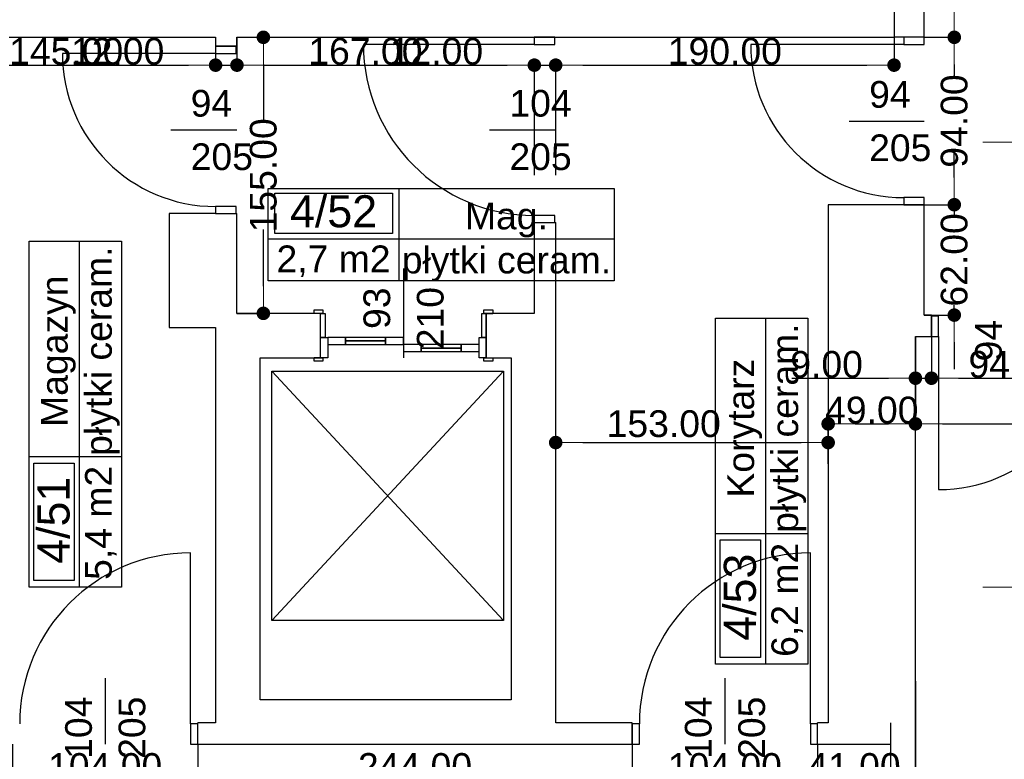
# Model space of a CAD drawing. Header units: millimetres. Extents: x -175445 to -20415, y -559200 to 231527.
# Tile 121 of 256: x -94558 to -89029, y -177475 to -173322. Entities that reach past the tile are written whole.
import ezdxf
from ezdxf.enums import TextEntityAlignment as Align

# ---------------------------------------------------------------- set-up
doc = ezdxf.new("R2010")
doc.units = ezdxf.units.MM
doc.header["$MEASUREMENT"] = 0
for name, color, linetype in [('Drzwi', 7, 'Continuous'), ('Linia', 7, 'Continuous'), ('Obiekt', 7, 'Continuous'), ('Polilinia', 7, 'Continuous'), ('Strefa', 7, 'Continuous'), ('Słup', 7, 'Continuous'), ('Wymiary', 63, 'Continuous'), ('Ściana', 7, 'Continuous')]:
    doc.layers.add(name, color=color, linetype=linetype)
doc.styles.add('Arial', font='txt')
doc.dimstyles.new('GENERATED_STYLE__1', dxfattribs={"dimtxt": 150, "dimasz": 152, "dimexe": 0.18, "dimexo": 0, "dimgap": 0.09, "dimtad": 1, "dimtih": 1, "dimtoh": 1, "dimlfac": 0.1, "dimzin": 0, "dimdsep": 46, "dimtxsty": 'Arial', "dimblk": 'ARROWHEAD_11', "dimblk1": 'ARROWHEAD_11', "dimblk2": 'ARROWHEAD_11', "dimcen": 0.09, "dimclrd": 114, "dimclre": 114, "dimclrt": 114, "dimazin": 0, "dimtfac": 1, "dimtdec": 4, "dimtmove": 0, "dimatfit": 3, "dimfxl": 1, "dimtolj": 1, "dimtzin": 0, "dimarcsym": 0})
doc.dimstyles.new('GENERATED_STYLE__2', dxfattribs={"dimtxt": 150, "dimasz": 152, "dimexe": 0.18, "dimexo": 0, "dimgap": 0.09, "dimtad": 1, "dimlfac": 0.1, "dimzin": 0, "dimdsep": 46, "dimtxsty": 'Arial', "dimblk": 'ARROWHEAD_11', "dimblk1": 'ARROWHEAD_11', "dimblk2": 'ARROWHEAD_11', "dimcen": 0.09, "dimclrd": 114, "dimclre": 114, "dimclrt": 114, "dimazin": 0, "dimtfac": 1, "dimtdec": 4, "dimtmove": 0, "dimatfit": 3, "dimfxl": 1, "dimtolj": 1, "dimtzin": 0, "dimarcsym": 0})
doc.dimstyles.new('GENERATED_STYLE__4', dxfattribs={"dimtxt": 150, "dimasz": 152, "dimexe": 0.18, "dimexo": 0, "dimgap": 0.09, "dimtad": 1, "dimtih": 1, "dimtoh": 1, "dimlfac": 0.1, "dimzin": 0, "dimdsep": 46, "dimtxsty": 'Arial', "dimblk": 'ARROWHEAD_11', "dimblk1": 'ARROWHEAD_11', "dimblk2": 'ARROWHEAD_11', "dimcen": 0.09, "dimclrd": 114, "dimclre": 114, "dimclrt": 114, "dimazin": 0, "dimtfac": 1, "dimtdec": 4, "dimtmove": 2, "dimatfit": 3, "dimfxl": 1, "dimtolj": 1, "dimtzin": 0, "dimarcsym": 0})

# ---------------------------------------------------------------- blocks, each defined once
blk = doc.blocks.new('Magazyn_4_51_51', base_point=(-94222, 19595.6))
at = {"layer": 'Strefa'}
for p, q in [((-94504.9, 18861.6), (-94504.9, 20803.8)), ((-94504.9, 20803.8), (-93986.3, 20803.8)), ((-94222, 18861.6), (-94222, 20803.8)), ((-93986.3, 20803.8), (-93986.3, 18861.6)), ((-94504.9, 19595.6), (-93986.3, 19595.6)), ((-94479, 18898.3), (-94479, 19558.9)), ((-94479, 19558.9), (-94252.7, 19558.9)), ((-94252.7, 19558.9), (-94252.7, 18898.3)), ((-93986.3, 18861.6), (-94504.9, 18861.6)), ((-94252.7, 18898.3), (-94479, 18898.3))]:
    blk.add_line(p, q, dxfattribs=at)
at = {"layer": 'Strefa', "style": 'Arial'}
for tag, height, p in [('ROOM_NAME', 150, (-94363.5, 20186.7)), ('floor_f', 150, (-94116, 20186.7)), ('ROOM_NUMBER', 180, (-94368.2, 19237.4)), ('ROOM_CALC_AREA', 150, (-94116, 19222.6))]:
    blk.add_attdef(tag, text='', height=height, rotation=90, dxfattribs=at).set_placement(p, align=Align.MIDDLE_CENTER)
blk = doc.blocks.new('Mag._4_52_52', base_point=(-92428.6, 20817.5))
at = {"layer": 'Strefa'}
for p, q in [((-93162.7, 21100.4), (-91220.4, 21100.4)), ((-93162.7, 20581.8), (-93162.7, 21100.4)), ((-93126, 21074.5), (-92465.3, 21074.5)), ((-93126, 20848.2), (-93126, 21074.5)), ((-92465.3, 21074.5), (-92465.3, 20848.2)), ((-92428.6, 21100.4), (-92428.6, 20581.8)), ((-91220.4, 21100.4), (-91220.4, 20581.8)), ((-92465.3, 20848.2), (-93126, 20848.2)), ((-93162.7, 20817.5), (-91220.4, 20817.5)), ((-91220.4, 20581.8), (-93162.7, 20581.8))]:
    blk.add_line(p, q, dxfattribs=at)
at = {"layer": 'Strefa', "style": 'Arial'}
for tag, height, p in [('ROOM_NUMBER', 180, (-92795.6, 20972.5)), ('ROOM_NAME', 150, (-91824.5, 20945.9)), ('ROOM_CALC_AREA', 150, (-92795.6, 20705.5)), ('floor_f', 150, (-91824.5, 20698.4))]:
    blk.add_attdef(tag, text='', height=height, dxfattribs=at).set_placement(p, align=Align.MIDDLE_CENTER)
blk = doc.blocks.new('Korytarz_4_53_53', base_point=(-90367.7, 19163.6))
at = {"layer": 'Strefa'}
for p, q in [((-90650.6, 18429.6), (-90650.6, 20371.8)), ((-90650.6, 20371.8), (-90132, 20371.8)), ((-90367.7, 18429.6), (-90367.7, 20371.8)), ((-90132, 20371.8), (-90132, 18429.6)), ((-90650.6, 19163.6), (-90132, 19163.6)), ((-90624.7, 18466.3), (-90624.7, 19126.9)), ((-90624.7, 19126.9), (-90398.4, 19126.9)), ((-90398.4, 19126.9), (-90398.4, 18466.3)), ((-90132, 18429.6), (-90650.6, 18429.6)), ((-90398.4, 18466.3), (-90624.7, 18466.3))]:
    blk.add_line(p, q, dxfattribs=at)
at = {"layer": 'Strefa', "style": 'Arial'}
for tag, height, p in [('ROOM_NAME', 150, (-90509.2, 19754.7)), ('floor_f', 150, (-90261.7, 19754.7)), ('ROOM_NUMBER', 180, (-90513.9, 18805.4)), ('ROOM_CALC_AREA', 150, (-90261.7, 18790.6))]:
    blk.add_attdef(tag, text='', height=height, rotation=90, dxfattribs=at).set_placement(p, align=Align.MIDDLE_CENTER)
blk = doc.blocks.new('ARROWHEAD_11')
at = {"color": 0, "linetype": 'Continuous', "lineweight": 0}
blk.add_line((0, 0), (-1, 0), dxfattribs=at)
at = {"color": 0, "linetype": 'Continuous', "lineweight": 0, "const_width": 0.25, "flags": 128}
blk.add_lwpolyline([(-0.125, 0, 1), (0.125, 0, 1)], format="xyb", close=True, dxfattribs=at)
blk = doc.blocks.new('*D1133')
at = {"layer": 'Defpoints', "color": 0}
for p in [(-89528, -177035.6), (-89528, -178240.3), (-89668, -178810.6)]:
    blk.add_point(p, dxfattribs=at)
at = {"layer": 'Wymiary', "color": 114, "lineweight": -2}
for p, q in [((-89528, -177035.6), (-89528, -178240.4)), ((-89820, -178240.3), (-89972, -178240.3)), ((-89668, -178810.6), (-89668, -178240.1)), ((-89668, -178240.3), (-89528, -178240.3)), ((-89376, -178240.3), (-89224, -178240.3))]:
    blk.add_line(p, q, dxfattribs=at)
at = {"layer": 'Wymiary', "color": 114, "lineweight": -2, "xscale": 152, "yscale": 152, "zscale": 152}
blk.add_blockref('ARROWHEAD_11', (-89668, -178240.3), dxfattribs=at)
at = {"layer": 'Wymiary', "color": 114, "lineweight": -2, "xscale": 152, "yscale": 152, "zscale": 152, "rotation": 180}
blk.add_blockref('ARROWHEAD_11', (-89528, -178240.3), dxfattribs=at)
at = {"layer": 'Wymiary', "color": 114, "lineweight": 13, "insert": (-89598, -178163.6), "char_height": 150, "attachment_point": 5, "style": 'Arial'}
blk.add_mtext('\\A1;14.00', dxfattribs=at)
blk = doc.blocks.new('*D1134')
at = {"layer": 'Defpoints', "color": 0}
for p in [(-89528, -177035.6), (-89138, -178412.8), (-89138, -178970.6)]:
    blk.add_point(p, dxfattribs=at)
at = {"layer": 'Wymiary', "color": 114, "lineweight": -2}
for p, q in [((-89528, -177035.6), (-89528, -178412.9)), ((-89376, -178412.8), (-89290, -178412.8)), ((-89138, -178970.6), (-89138, -178412.6))]:
    blk.add_line(p, q, dxfattribs=at)
at = {"layer": 'Wymiary', "color": 114, "lineweight": -2, "xscale": 152, "yscale": 152, "zscale": 152, "rotation": 180}
blk.add_blockref('ARROWHEAD_11', (-89528, -178412.8), dxfattribs=at)
at = {"layer": 'Wymiary', "color": 114, "lineweight": -2, "xscale": 152, "yscale": 152, "zscale": 152}
blk.add_blockref('ARROWHEAD_11', (-89138, -178412.8), dxfattribs=at)
at = {"layer": 'Wymiary', "color": 114, "lineweight": 13, "insert": (-89333, -178336), "char_height": 150, "attachment_point": 5, "style": 'Arial'}
blk.add_mtext('\\A1;39.00', dxfattribs=at)
blk = doc.blocks.new('*D1404')
at = {"layer": 'Defpoints', "color": 0}
for p in [(-89478, -174360.6), (-89309.8, -174360.6), (-89478, -174980.6)]:
    blk.add_point(p, dxfattribs=at)
at = {"layer": 'Wymiary', "color": 114, "lineweight": -2}
for p, q in [((-89309.8, -174208.6), (-89309.8, -174056.6)), ((-89478, -174360.6), (-89309.7, -174360.6)), ((-89309.8, -174360.6), (-89309.8, -174417.3)), ((-89309.8, -174980.6), (-89309.8, -174924)), ((-89478, -174980.6), (-89309.7, -174980.6)), ((-89309.8, -175132.6), (-89309.8, -175284.6))]:
    blk.add_line(p, q, dxfattribs=at)
at = {"layer": 'Wymiary', "color": 114, "lineweight": -2, "xscale": 152, "yscale": 152, "zscale": 152}
for p, rotation in [((-89309.8, -174360.6), 270), ((-89309.8, -174980.6), 90)]:
    blk.add_blockref('ARROWHEAD_11', p, dxfattribs=dict(at, rotation=rotation))
at = {"layer": 'Wymiary', "color": 114, "lineweight": 13, "insert": (-89309.8, -174670.6), "char_height": 150, "attachment_point": 5, "rotation": 90, "style": 'Arial'}
blk.add_mtext('\\A1;62.00', dxfattribs=at)
blk = doc.blocks.new('*D1405')
at = {"layer": 'Defpoints', "color": 0}
for p in [(-89478, -173420.6), (-89309.8, -173420.6), (-89478, -174360.6)]:
    blk.add_point(p, dxfattribs=at)
at = {"layer": 'Wymiary', "color": 114, "lineweight": -2}
for p, q in [((-89478, -173420.6), (-89309.7, -173420.6)), ((-89309.8, -173572.6), (-89309.8, -173637.7)), ((-89309.8, -174208.6), (-89309.8, -174143.6)), ((-89478, -174360.6), (-89309.7, -174360.6))]:
    blk.add_line(p, q, dxfattribs=at)
at = {"layer": 'Wymiary', "color": 114, "lineweight": -2, "xscale": 152, "yscale": 152, "zscale": 152}
for p, rotation in [((-89309.8, -173420.6), 90), ((-89309.8, -174360.6), 270)]:
    blk.add_blockref('ARROWHEAD_11', p, dxfattribs=dict(at, rotation=rotation))
at = {"layer": 'Wymiary', "color": 114, "lineweight": 13, "insert": (-89309.8, -173890.6), "char_height": 150, "attachment_point": 5, "rotation": 90, "style": 'Arial'}
blk.add_mtext('\\A1;94.00', dxfattribs=at)
blk = doc.blocks.new('*D1406')
at = {"layer": 'Defpoints', "color": 0}
for p in [(-89478, -172300.6), (-89309.8, -172300.6), (-89478, -173420.6)]:
    blk.add_point(p, dxfattribs=at)
at = {"layer": 'Wymiary', "color": 114, "lineweight": -2}
for p, q in [((-89478, -172300.6), (-89309.7, -172300.6)), ((-89309.8, -172452.6), (-89309.8, -172556.5)), ((-89309.8, -173268.6), (-89309.8, -173164.8)), ((-89478, -173420.6), (-89309.7, -173420.6))]:
    blk.add_line(p, q, dxfattribs=at)
at = {"layer": 'Wymiary', "color": 114, "lineweight": -2, "xscale": 152, "yscale": 152, "zscale": 152}
for p, rotation in [((-89309.8, -172300.6), 90), ((-89309.8, -173420.6), 270)]:
    blk.add_blockref('ARROWHEAD_11', p, dxfattribs=dict(at, rotation=rotation))
at = {"layer": 'Wymiary', "color": 114, "lineweight": 13, "insert": (-89309.8, -172860.6), "char_height": 150, "attachment_point": 5, "rotation": 90, "style": 'Arial'}
blk.add_mtext('\\A1;112.00', dxfattribs=at)
blk = doc.blocks.new('*D1439')
at = {"layer": 'Defpoints', "color": 0}
for p in [(-89528, -175100.6), (-89438, -175100.6), (-89438, -175334.8)]:
    blk.add_point(p, dxfattribs=at)
at = {"layer": 'Wymiary', "color": 114, "lineweight": -2}
for p, q in [((-89528, -175100.6), (-89528, -175335)), ((-89438, -175100.6), (-89438, -175335)), ((-90221.2, -175334.8), (-89832, -175334.8)), ((-89832, -175334.8), (-89680, -175334.8)), ((-89528, -175334.8), (-89438, -175334.8)), ((-89286, -175334.8), (-89134, -175334.8))]:
    blk.add_line(p, q, dxfattribs=at)
at = {"layer": 'Wymiary', "color": 114, "lineweight": -2, "xscale": 152, "yscale": 152, "zscale": 152}
blk.add_blockref('ARROWHEAD_11', (-89528, -175334.8), dxfattribs=at)
at = {"layer": 'Wymiary', "color": 114, "lineweight": -2, "xscale": 152, "yscale": 152, "zscale": 152, "rotation": 180}
blk.add_blockref('ARROWHEAD_11', (-89438, -175334.8), dxfattribs=at)
at = {"layer": 'Wymiary', "color": 114, "lineweight": 13, "insert": (-90026.7, -175258.1), "char_height": 150, "attachment_point": 5, "style": 'Arial'}
blk.add_mtext('\\A1;9.00', dxfattribs=at)
blk = doc.blocks.new('*D1440')
at = {"layer": 'Defpoints', "color": 0}
for p in [(-89438, -175100.6), (-88498, -175100.6), (-88498, -175334.8)]:
    blk.add_point(p, dxfattribs=at)
at = {"layer": 'Wymiary', "color": 114, "lineweight": -2}
for p, q in [((-89438, -175100.6), (-89438, -175335)), ((-88498, -175100.6), (-88498, -175335)), ((-89286, -175334.8), (-88650, -175334.8))]:
    blk.add_line(p, q, dxfattribs=at)
at = {"layer": 'Wymiary', "color": 114, "lineweight": -2, "xscale": 152, "yscale": 152, "zscale": 152, "rotation": 180}
blk.add_blockref('ARROWHEAD_11', (-89438, -175334.8), dxfattribs=at)
at = {"layer": 'Wymiary', "color": 114, "lineweight": -2, "xscale": 152, "yscale": 152, "zscale": 152}
blk.add_blockref('ARROWHEAD_11', (-88498, -175334.8), dxfattribs=at)
at = {"layer": 'Wymiary', "color": 114, "lineweight": 13, "insert": (-88968, -175258.1), "char_height": 150, "attachment_point": 5, "style": 'Arial'}
blk.add_mtext('\\A1;94.00', dxfattribs=at)
blk = doc.blocks.new('*D1442')
at = {"layer": 'Defpoints', "color": 0}
for p in [(-90018, -175696.1), (-90018, -175815.6), (-91548, -176180.6)]:
    blk.add_point(p, dxfattribs=at)
at = {"layer": 'Wymiary', "color": 114, "lineweight": -2}
for p, q in [((-91548, -176180.6), (-91548, -175695.9)), ((-91396, -175696.1), (-90170, -175696.1)), ((-90018, -175815.6), (-90018, -175695.9))]:
    blk.add_line(p, q, dxfattribs=at)
at = {"layer": 'Wymiary', "color": 114, "lineweight": -2, "xscale": 152, "yscale": 152, "zscale": 152, "rotation": 180}
blk.add_blockref('ARROWHEAD_11', (-91548, -175696.1), dxfattribs=at)
at = {"layer": 'Wymiary', "color": 114, "lineweight": -2, "xscale": 152, "yscale": 152, "zscale": 152}
blk.add_blockref('ARROWHEAD_11', (-90018, -175696.1), dxfattribs=at)
at = {"layer": 'Wymiary', "color": 114, "lineweight": 13, "insert": (-90941.5, -175591.1), "char_height": 150, "attachment_point": 5, "style": 'Arial'}
blk.add_mtext('\\A1;153.00', dxfattribs=at)
blk = doc.blocks.new('*D1443')
at = {"layer": 'Defpoints', "color": 0}
for p in [(-89528, -175100.6), (-89528, -175591.1), (-90018, -175815.6)]:
    blk.add_point(p, dxfattribs=at)
at = {"layer": 'Wymiary', "color": 114, "lineweight": -2}
for p, q in [((-89528, -175100.6), (-89528, -175591.2)), ((-90018, -175815.6), (-90018, -175590.9)), ((-89866, -175591.1), (-89680, -175591.1))]:
    blk.add_line(p, q, dxfattribs=at)
at = {"layer": 'Wymiary', "color": 114, "lineweight": -2, "xscale": 152, "yscale": 152, "zscale": 152, "rotation": 180}
blk.add_blockref('ARROWHEAD_11', (-90018, -175591.1), dxfattribs=at)
at = {"layer": 'Wymiary', "color": 114, "lineweight": -2, "xscale": 152, "yscale": 152, "zscale": 152}
blk.add_blockref('ARROWHEAD_11', (-89528, -175591.1), dxfattribs=at)
at = {"layer": 'Wymiary', "color": 114, "lineweight": 13, "insert": (-89773, -175514.4), "char_height": 150, "attachment_point": 5, "style": 'Arial'}
blk.add_mtext('\\A1;49.00', dxfattribs=at)
blk = doc.blocks.new('*D1444')
at = {"layer": 'Defpoints', "color": 0}
for p in [(-89528, -175100.6), (-86438, -175100.6), (-86438, -175591.1)]:
    blk.add_point(p, dxfattribs=at)
at = {"layer": 'Wymiary', "color": 114, "lineweight": -2}
for p, q in [((-89528, -175100.6), (-89528, -175591.2)), ((-86438, -175100.6), (-86438, -175591.2)), ((-89376, -175591.1), (-86590, -175591.1))]:
    blk.add_line(p, q, dxfattribs=at)
at = {"layer": 'Wymiary', "color": 114, "lineweight": -2, "xscale": 152, "yscale": 152, "zscale": 152, "rotation": 180}
blk.add_blockref('ARROWHEAD_11', (-89528, -175591.1), dxfattribs=at)
at = {"layer": 'Wymiary', "color": 114, "lineweight": -2, "xscale": 152, "yscale": 152, "zscale": 152}
blk.add_blockref('ARROWHEAD_11', (-86438, -175591.1), dxfattribs=at)
at = {"layer": 'Wymiary', "color": 114, "lineweight": 13, "insert": (-87983, -175514.3), "char_height": 150, "attachment_point": 5, "style": 'Arial'}
blk.add_mtext('\\A1;309.00', dxfattribs=at)
blk = doc.blocks.new('*D1449')
at = {"layer": 'Defpoints', "color": 0}
for p in [(-94598, -177390.6), (-93558, -177390.6), (-93558, -177592.8)]:
    blk.add_point(p, dxfattribs=at)
at = {"layer": 'Wymiary', "color": 114, "lineweight": -2}
for p, q in [((-94598, -177390.6), (-94598, -177593)), ((-93558, -177390.6), (-93558, -177593)), ((-94446, -177592.8), (-93710, -177592.8))]:
    blk.add_line(p, q, dxfattribs=at)
at = {"layer": 'Wymiary', "color": 114, "lineweight": -2, "xscale": 152, "yscale": 152, "zscale": 152, "rotation": 180}
blk.add_blockref('ARROWHEAD_11', (-94598, -177592.8), dxfattribs=at)
at = {"layer": 'Wymiary', "color": 114, "lineweight": -2, "xscale": 152, "yscale": 152, "zscale": 152}
blk.add_blockref('ARROWHEAD_11', (-93558, -177592.8), dxfattribs=at)
at = {"layer": 'Wymiary', "color": 114, "lineweight": 13, "insert": (-94078, -177516.1), "char_height": 150, "attachment_point": 5, "style": 'Arial'}
blk.add_mtext('\\A1;104.00', dxfattribs=at)
blk = doc.blocks.new('*D1450')
at = {"layer": 'Defpoints', "color": 0}
for p in [(-93558, -177390.6), (-91118, -177390.6), (-91118, -177592.8)]:
    blk.add_point(p, dxfattribs=at)
at = {"layer": 'Wymiary', "color": 114, "lineweight": -2}
for p, q in [((-93558, -177390.6), (-93558, -177593)), ((-91118, -177390.6), (-91118, -177593)), ((-93406, -177592.8), (-91270, -177592.8))]:
    blk.add_line(p, q, dxfattribs=at)
at = {"layer": 'Wymiary', "color": 114, "lineweight": -2, "xscale": 152, "yscale": 152, "zscale": 152, "rotation": 180}
blk.add_blockref('ARROWHEAD_11', (-93558, -177592.8), dxfattribs=at)
at = {"layer": 'Wymiary', "color": 114, "lineweight": -2, "xscale": 152, "yscale": 152, "zscale": 152}
blk.add_blockref('ARROWHEAD_11', (-91118, -177592.8), dxfattribs=at)
at = {"layer": 'Wymiary', "color": 114, "lineweight": 13, "insert": (-92338, -177516.1), "char_height": 150, "attachment_point": 5, "style": 'Arial'}
blk.add_mtext('\\A1;244.00', dxfattribs=at)
blk = doc.blocks.new('*D1451')
at = {"layer": 'Defpoints', "color": 0}
for p in [(-91118, -177390.6), (-90078, -177390.6), (-90078, -177592.8)]:
    blk.add_point(p, dxfattribs=at)
at = {"layer": 'Wymiary', "color": 114, "lineweight": -2}
for p, q in [((-91118, -177390.6), (-91118, -177593)), ((-90078, -177390.6), (-90078, -177593)), ((-90966, -177592.8), (-90230, -177592.8))]:
    blk.add_line(p, q, dxfattribs=at)
at = {"layer": 'Wymiary', "color": 114, "lineweight": -2, "xscale": 152, "yscale": 152, "zscale": 152, "rotation": 180}
blk.add_blockref('ARROWHEAD_11', (-91118, -177592.8), dxfattribs=at)
at = {"layer": 'Wymiary', "color": 114, "lineweight": -2, "xscale": 152, "yscale": 152, "zscale": 152}
blk.add_blockref('ARROWHEAD_11', (-90078, -177592.8), dxfattribs=at)
at = {"layer": 'Wymiary', "color": 114, "lineweight": 13, "insert": (-90598, -177516.1), "char_height": 150, "attachment_point": 5, "style": 'Arial'}
blk.add_mtext('\\A1;104.00', dxfattribs=at)
blk = doc.blocks.new('*D1452')
at = {"layer": 'Defpoints', "color": 0}
for p in [(-89668, -177270.6), (-90078, -177390.6), (-89668, -177592.8)]:
    blk.add_point(p, dxfattribs=at)
at = {"layer": 'Wymiary', "color": 114, "lineweight": -2}
for p, q in [((-89668, -177270.6), (-89668, -177593)), ((-90078, -177390.6), (-90078, -177593)), ((-89926, -177592.8), (-89820, -177592.8))]:
    blk.add_line(p, q, dxfattribs=at)
at = {"layer": 'Wymiary', "color": 114, "lineweight": -2, "xscale": 152, "yscale": 152, "zscale": 152, "rotation": 180}
blk.add_blockref('ARROWHEAD_11', (-90078, -177592.8), dxfattribs=at)
at = {"layer": 'Wymiary', "color": 114, "lineweight": -2, "xscale": 152, "yscale": 152, "zscale": 152}
blk.add_blockref('ARROWHEAD_11', (-89668, -177592.8), dxfattribs=at)
at = {"layer": 'Wymiary', "color": 114, "lineweight": 13, "insert": (-89873, -177516.1), "char_height": 150, "attachment_point": 5, "style": 'Arial'}
blk.add_mtext('\\A1;41.00', dxfattribs=at)
blk = doc.blocks.new('*D1457')
at = {"layer": 'Defpoints', "color": 0}
for p in [(-93458, -173420.6), (-93458, -173576.9), (-94908, -175405.6)]:
    blk.add_point(p, dxfattribs=at)
at = {"layer": 'Wymiary', "color": 114, "lineweight": -2}
for p, q in [((-93458, -173420.6), (-93458, -173577.1)), ((-94908, -175405.6), (-94908, -173576.7)), ((-94756, -173576.9), (-93610, -173576.9))]:
    blk.add_line(p, q, dxfattribs=at)
at = {"layer": 'Wymiary', "color": 114, "lineweight": -2, "xscale": 152, "yscale": 152, "zscale": 152, "rotation": 180}
blk.add_blockref('ARROWHEAD_11', (-94908, -173576.9), dxfattribs=at)
at = {"layer": 'Wymiary', "color": 114, "lineweight": -2, "xscale": 152, "yscale": 152, "zscale": 152}
blk.add_blockref('ARROWHEAD_11', (-93458, -173576.9), dxfattribs=at)
at = {"layer": 'Wymiary', "color": 114, "lineweight": 13, "insert": (-94296.8, -173500.2), "char_height": 150, "attachment_point": 5, "style": 'Arial'}
blk.add_mtext('\\A1;145.00', dxfattribs=at)
blk = doc.blocks.new('*D1458')
at = {"layer": 'Defpoints', "color": 0}
for p in [(-93458, -173420.6), (-93338, -173420.6), (-93338, -173576.9)]:
    blk.add_point(p, dxfattribs=at)
at = {"layer": 'Wymiary', "color": 114, "lineweight": -2}
for p, q in [((-93458, -173420.6), (-93458, -173577.1)), ((-93338, -173420.6), (-93338, -173577.1)), ((-94253.7, -173576.9), (-93762, -173576.9)), ((-93762, -173576.9), (-93610, -173576.9)), ((-93458, -173576.9), (-93338, -173576.9)), ((-93186, -173576.9), (-93034, -173576.9))]:
    blk.add_line(p, q, dxfattribs=at)
at = {"layer": 'Wymiary', "color": 114, "lineweight": -2, "xscale": 152, "yscale": 152, "zscale": 152}
blk.add_blockref('ARROWHEAD_11', (-93458, -173576.9), dxfattribs=at)
at = {"layer": 'Wymiary', "color": 114, "lineweight": -2, "xscale": 152, "yscale": 152, "zscale": 152, "rotation": 180}
blk.add_blockref('ARROWHEAD_11', (-93338, -173576.9), dxfattribs=at)
at = {"layer": 'Wymiary', "color": 114, "lineweight": 13, "insert": (-94007.9, -173500.2), "char_height": 150, "attachment_point": 5, "style": 'Arial'}
blk.add_mtext('\\A1;12.00', dxfattribs=at)
blk = doc.blocks.new('*D1459')
at = {"layer": 'Defpoints', "color": 0}
for p in [(-93338, -173420.6), (-91668, -173576.9), (-91668, -174195.6)]:
    blk.add_point(p, dxfattribs=at)
at = {"layer": 'Wymiary', "color": 114, "lineweight": -2}
for p, q in [((-93338, -173420.6), (-93338, -173577.1)), ((-93186, -173576.9), (-91820, -173576.9)), ((-91668, -174195.6), (-91668, -173576.7))]:
    blk.add_line(p, q, dxfattribs=at)
at = {"layer": 'Wymiary', "color": 114, "lineweight": -2, "xscale": 152, "yscale": 152, "zscale": 152, "rotation": 180}
blk.add_blockref('ARROWHEAD_11', (-93338, -173576.9), dxfattribs=at)
at = {"layer": 'Wymiary', "color": 114, "lineweight": -2, "xscale": 152, "yscale": 152, "zscale": 152}
blk.add_blockref('ARROWHEAD_11', (-91668, -173576.9), dxfattribs=at)
at = {"layer": 'Wymiary', "color": 114, "lineweight": 13, "insert": (-92616.8, -173500.2), "char_height": 150, "attachment_point": 5, "style": 'Arial'}
blk.add_mtext('\\A1;167.00', dxfattribs=at)
blk = doc.blocks.new('*D1460')
at = {"layer": 'Defpoints', "color": 0}
for p in [(-91548, -173576.9), (-91668, -174195.6), (-91548, -174195.6)]:
    blk.add_point(p, dxfattribs=at)
at = {"layer": 'Wymiary', "color": 114, "lineweight": -2}
for p, q in [((-92463.7, -173576.9), (-91972, -173576.9)), ((-91972, -173576.9), (-91820, -173576.9)), ((-91668, -174195.6), (-91668, -173576.7)), ((-91668, -173576.9), (-91548, -173576.9)), ((-91548, -174195.6), (-91548, -173576.7)), ((-91396, -173576.9), (-91244, -173576.9))]:
    blk.add_line(p, q, dxfattribs=at)
at = {"layer": 'Wymiary', "color": 114, "lineweight": -2, "xscale": 152, "yscale": 152, "zscale": 152}
blk.add_blockref('ARROWHEAD_11', (-91668, -173576.9), dxfattribs=at)
at = {"layer": 'Wymiary', "color": 114, "lineweight": -2, "xscale": 152, "yscale": 152, "zscale": 152, "rotation": 180}
blk.add_blockref('ARROWHEAD_11', (-91548, -173576.9), dxfattribs=at)
at = {"layer": 'Wymiary', "color": 114, "lineweight": 13, "insert": (-92217.9, -173500.2), "char_height": 150, "attachment_point": 5, "style": 'Arial'}
blk.add_mtext('\\A1;12.00', dxfattribs=at)
blk = doc.blocks.new('*D1461')
at = {"layer": 'Defpoints', "color": 0}
for p in [(-89648, -173260.6), (-89648, -173576.9), (-91548, -174195.6)]:
    blk.add_point(p, dxfattribs=at)
at = {"layer": 'Wymiary', "color": 114, "lineweight": -2}
for p, q in [((-89648, -173260.6), (-89648, -173577.1)), ((-91548, -174195.6), (-91548, -173576.7)), ((-91396, -173576.9), (-89800, -173576.9))]:
    blk.add_line(p, q, dxfattribs=at)
at = {"layer": 'Wymiary', "color": 114, "lineweight": -2, "xscale": 152, "yscale": 152, "zscale": 152, "rotation": 180}
blk.add_blockref('ARROWHEAD_11', (-91548, -173576.9), dxfattribs=at)
at = {"layer": 'Wymiary', "color": 114, "lineweight": -2, "xscale": 152, "yscale": 152, "zscale": 152}
blk.add_blockref('ARROWHEAD_11', (-89648, -173576.9), dxfattribs=at)
at = {"layer": 'Wymiary', "color": 114, "lineweight": 13, "insert": (-90598, -173500.2), "char_height": 150, "attachment_point": 5, "style": 'Arial'}
blk.add_mtext('\\A1;190.00', dxfattribs=at)
blk = doc.blocks.new('*D1480')
at = {"layer": 'Defpoints', "color": 0}
for p in [(-93338, -173420.6), (-93189.5, -173420.6), (-93338, -174970.6)]:
    blk.add_point(p, dxfattribs=at)
at = {"layer": 'Wymiary', "color": 114, "lineweight": -2}
for p, q in [((-93338, -173420.6), (-93189.4, -173420.6)), ((-93189.5, -173572.6), (-93189.5, -173891.5)), ((-93189.5, -174818.6), (-93189.5, -174499.8)), ((-93338, -174970.6), (-93189.4, -174970.6))]:
    blk.add_line(p, q, dxfattribs=at)
at = {"layer": 'Wymiary', "color": 114, "lineweight": -2, "xscale": 152, "yscale": 152, "zscale": 152}
for p, rotation in [((-93189.5, -173420.6), 90), ((-93189.5, -174970.6), 270)]:
    blk.add_blockref('ARROWHEAD_11', p, dxfattribs=dict(at, rotation=rotation))
at = {"layer": 'Wymiary', "color": 114, "lineweight": 13, "insert": (-93189.5, -174195.6), "char_height": 150, "attachment_point": 5, "rotation": 90, "style": 'Arial'}
blk.add_mtext('\\A1;155.00', dxfattribs=at)
blk = doc.blocks.new('*D1735')
at = {"layer": 'Defpoints', "color": 0}
for p in [(-67558, -174460.7), (-67558, -180112.2), (-140258, -180730.6)]:
    blk.add_point(p, dxfattribs=at)
at = {"layer": 'Wymiary', "color": 114, "lineweight": -2}
for p, q in [((-67558, -174460.7), (-67558, -180112.4)), ((-140258, -180730.6), (-140258, -180112)), ((-140106, -180112.2), (-67710, -180112.2))]:
    blk.add_line(p, q, dxfattribs=at)
at = {"layer": 'Wymiary', "color": 114, "lineweight": -2, "xscale": 152, "yscale": 152, "zscale": 152, "rotation": 180}
blk.add_blockref('ARROWHEAD_11', (-140258, -180112.2), dxfattribs=at)
at = {"layer": 'Wymiary', "color": 114, "lineweight": -2, "xscale": 152, "yscale": 152, "zscale": 152}
blk.add_blockref('ARROWHEAD_11', (-67558, -180112.2), dxfattribs=at)
at = {"layer": 'Wymiary', "color": 114, "lineweight": 13, "insert": (-103908, -180035.5), "char_height": 150, "attachment_point": 5, "style": 'Arial'}
blk.add_mtext('\\A1;7270.01', dxfattribs=at)

msp = doc.modelspace()

# ---------------------------------------------------------------- linework, layer by layer
at = {"layer": 'Drzwi'}
for p, q in [((-91668.019, -173420.636), (-91668.019, -173460.636)), ((-91553.019, -173420.636), (-91668.019, -173420.636)), ((-91668.019, -173420.636), (-91553.019, -173420.636)), ((-91553.019, -173460.636), (-91553.019, -173420.636)), ((-89593.019, -173420.636), (-89593.019, -173460.636)), ((-89478.019, -173420.636), (-89593.019, -173420.636)), ((-89478.019, -173420.636), (-89593.019, -173420.636)), ((-89478.019, -173460.636), (-89478.019, -173420.636)), ((-93458.019, -173470.636), (-93458.019, -173510.636)), ((-93343.019, -173470.636), (-93458.019, -173470.636)), ((-93458.019, -173470.636), (-93343.019, -173470.636)), ((-93343.019, -173510.636), (-93343.019, -173470.636)), ((-91668.019, -173460.636), (-92628.019, -173460.636)), ((-91668.019, -173460.636), (-91553.019, -173460.636)), ((-89593.019, -173460.636), (-90453.019, -173460.636)), ((-89593.019, -173460.636), (-89478.019, -173460.636)), ((-93458.019, -173510.636), (-94318.019, -173510.636)), ((-93458.019, -173510.636), (-93343.019, -173510.636)), ((-89478.019, -174320.636), (-89593.019, -174320.636)), ((-89593.019, -174320.636), (-89593.019, -174360.636)), ((-89478.019, -174360.636), (-89478.019, -174320.636)), ((-93343.019, -174370.636), (-93458.019, -174370.636)), ((-93458.019, -174370.636), (-93458.019, -174410.636)), ((-93343.019, -174410.636), (-93343.019, -174370.636)), ((-89593.019, -174360.636), (-89478.019, -174360.636)), ((-89478.019, -174360.636), (-89593.019, -174360.636)), ((-93458.019, -174410.636), (-93343.019, -174410.636)), ((-93458.019, -174410.636), (-93343.019, -174410.636)), ((-91553.019, -174420.636), (-91668.019, -174420.636)), ((-91668.019, -174420.636), (-91668.019, -174460.636)), ((-91553.019, -174460.636), (-91553.019, -174420.636)), ((-91668.019, -174460.636), (-91553.019, -174460.636)), ((-91668.019, -174460.636), (-91553.019, -174460.636)), ((-92905.019, -174970.636), (-92905.019, -174951.636)), ((-92905.019, -174951.636), (-92855.019, -174951.636)), ((-92855.019, -174970.636), (-92905.019, -174970.636)), ((-92868.019, -174970.636), (-92905.019, -174970.636)), ((-92868.019, -175105.636), (-92868.019, -174970.636)), ((-92868.019, -174970.636), (-92843.019, -174970.636)), ((-92868.019, -175105.636), (-92868.019, -174970.636)), ((-92855.019, -174951.636), (-92855.019, -174970.636)), ((-92843.019, -174970.636), (-92843.019, -175105.636)), ((-91963.019, -175105.636), (-91963.019, -174970.636)), ((-91963.019, -174970.636), (-91938.019, -174970.636)), ((-91951.019, -174951.636), (-91901.019, -174951.636)), ((-91951.019, -174970.636), (-91951.019, -174951.636)), ((-91901.019, -174970.636), (-91951.019, -174970.636)), ((-91938.019, -174970.636), (-91938.019, -175105.636)), ((-91938.019, -175105.636), (-91938.019, -174970.636)), ((-91938.019, -174970.636), (-91901.019, -174970.636)), ((-91901.019, -174951.636), (-91901.019, -174970.636)), ((-89398.019, -174985.636), (-89438.019, -174985.636)), ((-89438.019, -174985.636), (-89438.019, -175100.636)), ((-89438.019, -175100.636), (-89438.019, -174985.636)), ((-89398.019, -175100.636), (-89398.019, -174985.636)), ((-92843.019, -175105.636), (-92868.019, -175105.636)), ((-92868.019, -175220.636), (-92868.019, -175105.636)), ((-92868.019, -175105.636), (-92828.019, -175105.636)), ((-92868.019, -175220.636), (-92868.019, -175105.636)), ((-92828.019, -175105.636), (-92828.019, -175220.636)), ((-92728.019, -175105.636), (-92828.019, -175105.636)), ((-92828.019, -175105.636), (-92828.019, -175145.636)), ((-92503.019, -175105.636), (-92728.019, -175105.636)), ((-92728.019, -175105.636), (-92728.019, -175125.636)), ((-92728.019, -175145.636), (-92728.019, -175105.636)), ((-92503.019, -175125.636), (-92503.019, -175105.636)), ((-92403.019, -175105.636), (-92503.019, -175105.636)), ((-92503.019, -175105.636), (-92503.019, -175145.636)), ((-92403.019, -175145.636), (-92403.019, -175105.636)), ((-91978.019, -175220.636), (-91978.019, -175105.636)), ((-91978.019, -175105.636), (-91938.019, -175105.636)), ((-91938.019, -175105.636), (-91963.019, -175105.636)), ((-91938.019, -175105.636), (-91938.019, -175220.636)), ((-91938.019, -175220.636), (-91938.019, -175105.636)), ((-89438.019, -175100.636), (-89398.019, -175100.636)), ((-89398.019, -175100.636), (-89398.019, -175960.636)), ((-92828.019, -175145.636), (-92728.019, -175145.636)), ((-92728.019, -175125.636), (-92503.019, -175125.636)), ((-92503.019, -175125.636), (-92728.019, -175125.636)), ((-92728.019, -175125.636), (-92728.019, -175145.636)), ((-92503.019, -175125.636), (-92728.019, -175125.636)), ((-92728.019, -175145.636), (-92503.019, -175145.636)), ((-92503.019, -175145.636), (-92503.019, -175125.636)), ((-92503.019, -175145.636), (-92403.019, -175145.636)), ((-92303.019, -175145.636), (-92403.019, -175145.636)), ((-92403.019, -175145.636), (-92403.019, -175185.636)), ((-92078.019, -175145.636), (-92303.019, -175145.636)), ((-92303.019, -175145.636), (-92303.019, -175165.636)), ((-92303.019, -175185.636), (-92303.019, -175145.636)), ((-92078.019, -175165.636), (-92078.019, -175145.636)), ((-91978.019, -175145.636), (-92078.019, -175145.636)), ((-92078.019, -175145.636), (-92078.019, -175185.636)), ((-91978.019, -175185.636), (-91978.019, -175145.636)), ((-92403.019, -175185.636), (-92303.019, -175185.636)), ((-92303.019, -175165.636), (-92078.019, -175165.636)), ((-92078.019, -175165.636), (-92303.019, -175165.636)), ((-92303.019, -175165.636), (-92303.019, -175185.636)), ((-92078.019, -175165.636), (-92303.019, -175165.636)), ((-92303.019, -175185.636), (-92078.019, -175185.636)), ((-92078.019, -175185.636), (-92078.019, -175165.636)), ((-92078.019, -175185.636), (-91978.019, -175185.636)), ((-92905.019, -175239.636), (-92905.019, -175220.636)), ((-92905.019, -175220.636), (-92855.019, -175220.636)), ((-92868.019, -175220.636), (-92905.019, -175220.636)), ((-92855.019, -175239.636), (-92905.019, -175239.636)), ((-92828.019, -175220.636), (-92868.019, -175220.636)), ((-92855.019, -175220.636), (-92855.019, -175239.636)), ((-91938.019, -175220.636), (-91978.019, -175220.636)), ((-91951.019, -175220.636), (-91901.019, -175220.636)), ((-91951.019, -175239.636), (-91951.019, -175220.636)), ((-91901.019, -175239.636), (-91951.019, -175239.636)), ((-91938.019, -175220.636), (-91901.019, -175220.636)), ((-91901.019, -175220.636), (-91901.019, -175239.636)), ((-93598.019, -177275.636), (-93598.019, -176315.636)), ((-90118.019, -177275.636), (-90118.019, -176315.636)), ((-93558.019, -177275.636), (-93598.019, -177275.636)), ((-93598.019, -177275.636), (-93598.019, -177390.636)), ((-93558.019, -177390.636), (-93558.019, -177275.636)), ((-93558.019, -177390.636), (-93558.019, -177275.636)), ((-91078.019, -177275.636), (-91118.019, -177275.636)), ((-91118.019, -177275.636), (-91118.019, -177390.636)), ((-91118.019, -177390.636), (-91118.019, -177275.636)), ((-91078.019, -177390.636), (-91078.019, -177275.636)), ((-90078.019, -177275.636), (-90118.019, -177275.636)), ((-90118.019, -177275.636), (-90118.019, -177390.636)), ((-90078.019, -177390.636), (-90078.019, -177275.636)), ((-90078.019, -177390.636), (-90078.019, -177275.636)), ((-93598.019, -177390.636), (-93558.019, -177390.636)), ((-91118.019, -177390.636), (-91078.019, -177390.636)), ((-90118.019, -177390.636), (-90078.019, -177390.636))]:
    msp.add_line(p, q, dxfattribs=at)
for centre, radius, start, end in [((-91668.019, -173460.636), 960, 180, 270), ((-89593.019, -173460.636), 860, 180, 270), ((-93458.019, -173510.636), 860, 180, 270), ((-89398.019, -175100.636), 860, 270, 0), ((-93598.019, -177275.636), 960, 90, 180), ((-90118.019, -177275.636), 960, 90, 180)]:
    msp.add_arc(centre, radius, start, end, dxfattribs=at)
at = {"layer": 'Linia', "lineweight": 13}
for p, q in [((-89149.214, -174010.024), (-88965.442, -174010.024)), ((-89149.214, -176508.512), (-88965.442, -176508.512))]:
    msp.add_line(p, q, dxfattribs=at)
at = {"layer": 'Obiekt'}
for p, q in [((-89899.397, -173890.636), (-89478.019, -173890.636)), ((-93709.397, -173940.636), (-93338.019, -173940.636)), ((-91919.397, -173940.636), (-91548.019, -173940.636)), ((-92403.019, -174719.258), (-92403.019, -175220.636)), ((-94078.019, -177019.258), (-94078.019, -177390.636)), ((-90598.019, -177019.258), (-90598.019, -177390.636))]:
    msp.add_line(p, q, dxfattribs=at)
at = {"layer": 'Polilinia', "flags": 128}
msp.add_lwpolyline([(-93141.429, -175295.674), (-91841.429, -175295.674), (-91841.429, -176695.674), (-93141.429, -176695.674), (-91841.429, -175295.674), (-91841.429, -176695.674), (-93141.429, -176695.674)], close=True, dxfattribs=at)
msp.add_lwpolyline([(-91841.429, -176695.674), (-93141.429, -175295.674)], dxfattribs=at)
at = {"layer": 'Słup'}
for p, q in [((-90018.019, -174360.636), (-90018.019, -177270.636)), ((-89648.019, -174360.636), (-90018.019, -174360.636)), ((-93458.019, -174410.636), (-93718.019, -174410.636)), ((-93718.019, -174410.636), (-93718.019, -175050.636)), ((-93718.019, -175050.636), (-93458.019, -175050.636))]:
    msp.add_line(p, q, dxfattribs=at)
at = {"layer": 'Ściana'}
for p, q in [((-91668.019, -173420.636), (-91553.019, -173420.636)), ((-91553.019, -173420.636), (-91548.019, -173420.636)), ((-89593.019, -173420.636), (-89648.019, -173420.636)), ((-89478.019, -173420.636), (-89593.019, -173420.636)), ((-93458.019, -173470.636), (-93343.019, -173470.636)), ((-93343.019, -173470.636), (-93338.019, -173470.636)), ((-89593.019, -174360.636), (-89648.019, -174360.636)), ((-89478.019, -174360.636), (-89593.019, -174360.636)), ((-93458.019, -174410.636), (-93343.019, -174410.636)), ((-93343.019, -174410.636), (-93338.019, -174410.636)), ((-91668.019, -174460.636), (-91553.019, -174460.636)), ((-91553.019, -174460.636), (-91548.019, -174460.636)), ((-92868.019, -174970.636), (-92905.019, -174970.636)), ((-92868.019, -175105.636), (-92868.019, -174970.636)), ((-91938.019, -174970.636), (-91901.019, -174970.636)), ((-91938.019, -175105.636), (-91938.019, -174970.636)), ((-89438.019, -174985.636), (-89438.019, -174980.636)), ((-89438.019, -175100.636), (-89438.019, -174985.636)), ((-92868.019, -175220.636), (-92868.019, -175105.636)), ((-91938.019, -175220.636), (-91938.019, -175105.636)), ((-92868.019, -175220.636), (-92905.019, -175220.636)), ((-91938.019, -175220.636), (-91901.019, -175220.636)), ((-93558.019, -177275.636), (-93558.019, -177270.636)), ((-93558.019, -177390.636), (-93558.019, -177275.636)), ((-91118.019, -177275.636), (-91118.019, -177270.636)), ((-91118.019, -177390.636), (-91118.019, -177275.636)), ((-90078.019, -177275.636), (-90078.019, -177270.636)), ((-90078.019, -177390.636), (-90078.019, -177275.636))]:
    msp.add_line(p, q, dxfattribs=at)
at = {"layer": 'Ściana', "flags": 128}
for points in [[(-89478.019, -173420.636), (-89478.019, -172300.636)], [(-94908.019, -173420.636), (-93458.019, -173420.636)], [(-93458.019, -173420.636), (-93458.019, -173470.636)], [(-93338.019, -173420.636), (-91668.019, -173420.636)], [(-93338.019, -173470.636), (-93338.019, -173420.636)], [(-91548.019, -173420.636), (-89648.019, -173420.636)], [(-89478.019, -174980.636), (-89478.019, -174360.636)], [(-93338.019, -174970.636), (-93338.019, -174410.636)], [(-91668.019, -174460.636), (-91668.019, -174970.636)], [(-91548.019, -174970.636), (-91548.019, -174460.636)], [(-92868.019, -174970.636), (-93338.019, -174970.636)], [(-91668.019, -174970.636), (-91938.019, -174970.636)], [(-91548.019, -177270.636), (-91548.019, -174970.636)], [(-89438.019, -174980.636), (-89478.019, -174980.636)], [(-93458.019, -175050.636), (-93458.019, -177270.636)], [(-89528.019, -175100.636), (-89438.019, -175100.636)], [(-89528.019, -177670.636), (-89528.019, -175100.636)], [(-93208.019, -177140.636), (-93208.019, -175220.636)], [(-93208.019, -175220.636), (-92868.019, -175220.636)], [(-91938.019, -175220.636), (-91798.019, -175220.636)], [(-91798.019, -175220.636), (-91798.019, -177140.636)], [(-91798.019, -177140.636), (-93208.019, -177140.636)], [(-93458.019, -177270.636), (-93558.019, -177270.636)], [(-91118.019, -177270.636), (-91548.019, -177270.636)], [(-90018.019, -177270.636), (-90078.019, -177270.636)], [(-93558.019, -177390.636), (-93458.019, -177390.636)], [(-93458.019, -177390.636), (-91548.019, -177390.636)], [(-91548.019, -177390.636), (-91118.019, -177390.636)], [(-90078.019, -177390.636), (-89668.019, -177390.636)], [(-89668.019, -177390.636), (-89668.019, -177670.636)]]:
    msp.add_lwpolyline(points, dxfattribs=at)

# ---------------------------------------------------------------- block references
at = {"layer": 'Strefa'}
ref = msp.add_blockref('Mag._4_52_52', (-92428.613, -174552.421), dxfattribs=at)
ref.add_attrib('ROOM_NAME', 'Mag.', dxfattribs={"color": 7, "height": 150, "style": 'Arial'}).set_placement((-91824.529, -174424.021), align=Align.MIDDLE_CENTER)
ref.add_attrib('ROOM_NUMBER', '4/52', dxfattribs={"color": 7, "height": 180, "style": 'Arial'}).set_placement((-92795.634, -174397.474), align=Align.MIDDLE_CENTER)
ref.add_attrib('ROOM_CALC_AREA', '2,7 m2', dxfattribs={"color": 7, "height": 150, "style": 'Arial'}).set_placement((-92795.634, -174664.476), align=Align.MIDDLE_CENTER)
ref.add_attrib('floor_f', 'płytki ceram.', dxfattribs={"color": 7, "height": 150, "style": 'Arial'}).set_placement((-91824.529, -174671.521), align=Align.MIDDLE_CENTER)
ref = msp.add_blockref('Magazyn_4_51_51', (-94222.025, -175774.306), dxfattribs=at)
ref.add_attrib('ROOM_NAME', 'Magazyn', dxfattribs={"color": 7, "height": 150, "rotation": 90, "style": 'Arial'}).set_placement((-94363.453, -175183.251), align=Align.MIDDLE_CENTER)
ref.add_attrib('ROOM_NUMBER', '4/51', dxfattribs={"color": 7, "height": 180, "rotation": 90, "style": 'Arial'}).set_placement((-94368.168, -176132.522), align=Align.MIDDLE_CENTER)
ref.add_attrib('ROOM_CALC_AREA', '5,4 m2', dxfattribs={"color": 7, "height": 150, "rotation": 90, "style": 'Arial'}).set_placement((-94115.953, -176147.309), align=Align.MIDDLE_CENTER)
ref.add_attrib('floor_f', 'płytki ceram.', dxfattribs={"color": 7, "height": 150, "rotation": 90, "style": 'Arial'}).set_placement((-94115.953, -175183.251), align=Align.MIDDLE_CENTER)
ref = msp.add_blockref('Korytarz_4_53_53', (-90367.728, -176206.338), dxfattribs=at)
ref.add_attrib('ROOM_NAME', 'Korytarz', dxfattribs={"color": 7, "height": 150, "rotation": 90, "style": 'Arial'}).set_placement((-90509.157, -175615.283), align=Align.MIDDLE_CENTER)
ref.add_attrib('ROOM_NUMBER', '4/53', dxfattribs={"color": 7, "height": 180, "rotation": 90, "style": 'Arial'}).set_placement((-90513.871, -176564.554), align=Align.MIDDLE_CENTER)
ref.add_attrib('ROOM_CALC_AREA', '6,2 m2', dxfattribs={"color": 7, "height": 150, "rotation": 90, "style": 'Arial'}).set_placement((-90261.657, -176579.341), align=Align.MIDDLE_CENTER)
ref.add_attrib('floor_f', 'płytki ceram.', dxfattribs={"color": 7, "height": 150, "rotation": 90, "style": 'Arial'}).set_placement((-90261.657, -175615.283), align=Align.MIDDLE_CENTER)

# ---------------------------------------------------------------- texts
at = {"layer": 'Obiekt', "char_height": 150, "attachment_point": 7, "style": 'Arial'}
for s, insert in [('\\A1;{\\fArial|b0|i0|c238|p38;94}', (-89787.845, -173818.104)), ('\\A1;{\\fArial|b0|i0|c238|p38;94}', (-93597.845, -173868.104)), ('\\A1;{\\fArial|b0|i0|c238|p38;104}', (-91807.845, -173868.104)), ('\\A1;{\\fArial|b0|i0|c238|p38;205}', (-89787.845, -174118.104)), ('\\A1;{\\fArial|b0|i0|c238|p38;205}', (-93597.845, -174168.104)), ('\\A1;{\\fArial|b0|i0|c238|p38;205}', (-91807.845, -174168.104))]:
    msp.add_mtext(s, dxfattribs=dict(at, insert=insert))
at = {"layer": 'Obiekt', "char_height": 150, "attachment_point": 7, "rotation": 90, "style": 'Arial'}
for s, insert in [('\\A1;{\\fArial|b0|i0|c238|p38;93}', (-92475.447, -175058.467)), ('\\A1;{\\fArial|b0|i0|c238|p38;210}', (-92175.55, -175172.296)), ('\\A1;{\\fArial|b0|i0|c238|p38;94}', (-89040.55, -175240.462)), ('\\A1;{\\fArial|b0|i0|c238|p38;104}', (-94150.55, -177472.296)), ('\\A1;{\\fArial|b0|i0|c238|p38;205}', (-93850.55, -177472.296)), ('\\A1;{\\fArial|b0|i0|c238|p38;104}', (-90670.55, -177472.296)), ('\\A1;{\\fArial|b0|i0|c238|p38;205}', (-90370.55, -177472.296))]:
    msp.add_mtext(s, dxfattribs=dict(at, insert=insert))

# ---------------------------------------------------------------- dimensions: what is measured, and where the dimension line sits
at = {"layer": 'Wymiary', "lineweight": 13}
for base, p1, p2, picture, middle in [((-89309.849, -172300.636), (-89478.019, -173420.636), (-89478.019, -172300.636), '*D1406', (-89309.849, -172860.636)), ((-93189.542, -173420.636), (-93338.019, -174970.636), (-93338.019, -173420.636), '*D1480', (-93189.542, -174195.636)), ((-89309.849, -173420.636), (-89478.019, -174360.636), (-89478.019, -173420.636), '*D1405', (-89309.849, -173890.636)), ((-89309.849, -174360.636), (-89478.019, -174980.636), (-89478.019, -174360.636), '*D1404', (-89309.849, -174670.636))]:
    dim = msp.add_linear_dim(base=base, p1=p1, p2=p2, angle=90, dimstyle='GENERATED_STYLE__2', dxfattribs=at)
    dim.commit()
    dim.dimension.update_dxf_attribs({"geometry": picture, "text_midpoint": middle, "dimtype": 160, "text_rotation": 90})
for base, p1, p2, dimstyle, picture, middle in [((-89648.019, -173576.904), (-91548.019, -174195.636), (-89648.019, -173260.636), 'GENERATED_STYLE__1', '*D1461', (-90598.019, -173576.904)), ((-93458.019, -173576.904), (-94908.019, -175405.636), (-93458.019, -173420.636), 'GENERATED_STYLE__1', '*D1457', (-94296.848, -173576.904)), ((-93338.019, -173576.904), (-93458.019, -173420.636), (-93338.019, -173420.636), 'GENERATED_STYLE__1', '*D1458', (-94007.88, -173576.904)), ((-91668.019, -173576.904), (-93338.019, -173420.636), (-91668.019, -174195.636), 'GENERATED_STYLE__1', '*D1459', (-92616.848, -173576.904)), ((-91548.019, -173576.904), (-91668.019, -174195.636), (-91548.019, -174195.636), 'GENERATED_STYLE__1', '*D1460', (-92217.88, -173576.904)), ((-67557.968, -180112.207), (-140258.019, -180730.636), (-67557.968, -174460.715), 'GENERATED_STYLE__1', '*D1735', (-103907.994, -180112.207)), ((-89438.019, -175334.819), (-89528.019, -175100.636), (-89438.019, -175100.636), 'GENERATED_STYLE__1', '*D1439', (-90026.669, -175334.819)), ((-89528.019, -175591.052), (-90018.019, -175815.636), (-89528.019, -175100.636), 'GENERATED_STYLE__1', '*D1443', (-89773.019, -175591.052)), ((-86438.019, -175591.052), (-89528.019, -175100.636), (-86438.019, -175100.636), 'GENERATED_STYLE__1', '*D1444', (-87983.019, -175591.052)), ((-88498.019, -175334.819), (-89438.019, -175100.636), (-88498.019, -175100.636), 'GENERATED_STYLE__1', '*D1440', (-88968.019, -175334.819)), ((-90018.019, -175696.052), (-91548.019, -176180.636), (-90018.019, -175815.636), 'GENERATED_STYLE__4', '*D1442', (-90941.469, -175591.052)), ((-89528.019, -178240.268), (-89668.019, -178810.636), (-89528.019, -177035.636), 'GENERATED_STYLE__1', '*D1133', (-89598.019, -178240.268)), ((-89138.019, -178412.768), (-89528.019, -177035.636), (-89138.019, -178970.636), 'GENERATED_STYLE__1', '*D1134', (-89333.019, -178412.768)), ((-89668.019, -177592.777), (-90078.019, -177390.636), (-89668.019, -177270.636), 'GENERATED_STYLE__1', '*D1452', (-89873.019, -177592.777)), ((-93558.019, -177592.777), (-94598.019, -177390.636), (-93558.019, -177390.636), 'GENERATED_STYLE__1', '*D1449', (-94078.019, -177592.777)), ((-91118.019, -177592.777), (-93558.019, -177390.636), (-91118.019, -177390.636), 'GENERATED_STYLE__1', '*D1450', (-92338.019, -177592.777)), ((-90078.019, -177592.777), (-91118.019, -177390.636), (-90078.019, -177390.636), 'GENERATED_STYLE__1', '*D1451', (-90598.019, -177592.777))]:
    dim = msp.add_linear_dim(base=base, p1=p1, p2=p2, dimstyle=dimstyle, dxfattribs=at)
    dim.commit()
    dim.dimension.update_dxf_attribs({"geometry": picture, "text_midpoint": middle, "dimtype": 160})

doc.saveas('drawing.dxf')
